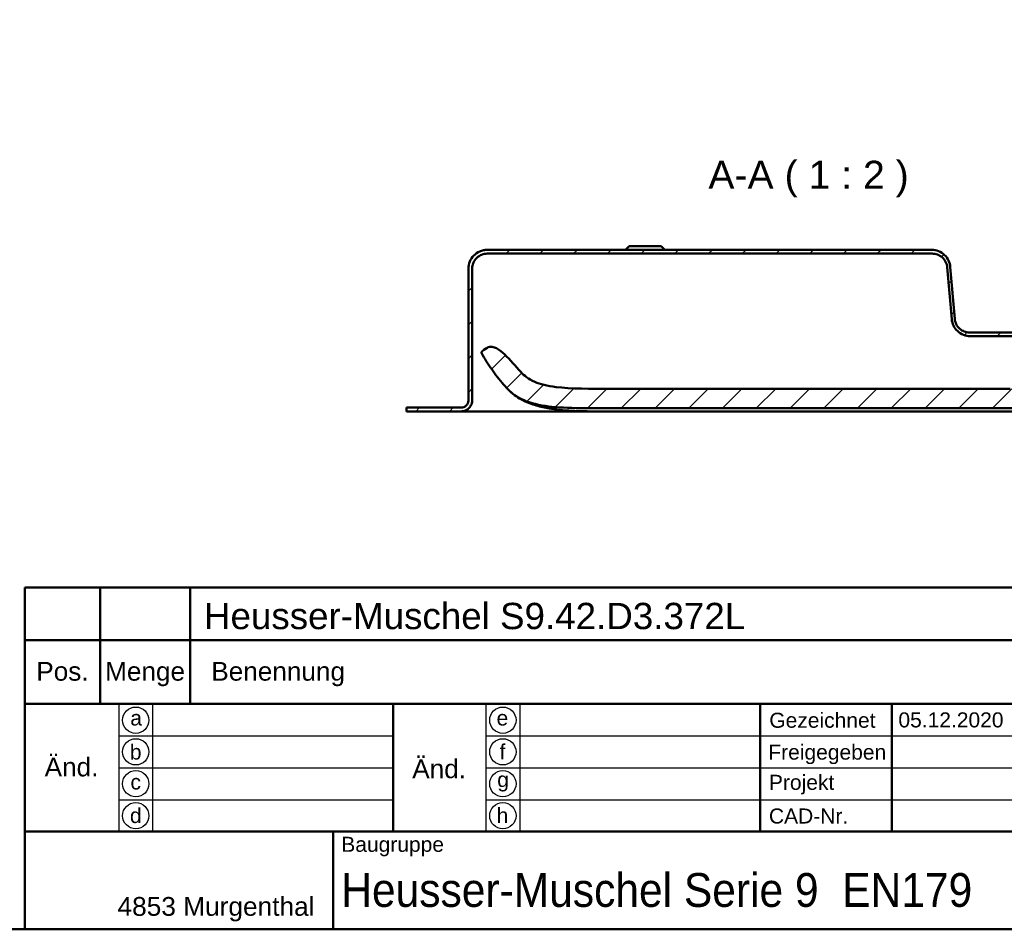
# Model space of a CAD drawing. Header units: millimetres. Extents: x 20 to 833, y 20 to 574.
# Tile 8 of 12: x 439 to 701, y 20 to 262. Entities that reach past the tile are written whole.
import ezdxf
from ezdxf.enums import TextEntityAlignment as Align

# ---------------------------------------------------------------- set-up
doc = ezdxf.new("R2010")
doc.units = ezdxf.units.MM
doc.header["$LTSCALE"] = 2
doc.layers.add('Schraffur', color=179, linetype='Continuous', lineweight=9, true_color=0x1e1e47)
for name, color, linetype, lineweight in [('Sichtbare Kanten(DIN)', 7, 'Continuous', 50), ('Skizziergeometrie(DIN)', 7, 'Continuous', 50), ('Skizzierlinie(DIN)', 7, 'Continuous', 25), ('Symbole(DIN)', 7, 'Continuous', 25)]:
    doc.layers.add(name, color=color, linetype=linetype, lineweight=lineweight)
doc.styles.add('Aktuell-DIN', font='arial.ttf')
doc.styles.add('Aktuell-DINGroßer Text', font='arial.ttf')
doc.styles.add('Textstil10', font='arial.ttf')
doc.styles.add('Textstil41', font='arial.ttf', dxfattribs={"width": 0.8})
doc.styles.add('Textstil83', font='arial.ttf', dxfattribs={"width": 0.8})

# ---------------------------------------------------------------- blocks, each defined once
blk = doc.blocks.new('Ränder Standardrahmen')
at = {"layer": 'Skizziergeometrie(DIN)', "flags": 128}
blk.add_lwpolyline([(10, 10), (10, 287), (410, 287), (410, 10), (10, 10)], dxfattribs=at)
blk = doc.blocks.new('Schriftfelder Heusser')
at = {"layer": 'Skizziergeometrie(DIN)'}
for p, q in [((101, 229.92), (101, 236.92)), ((101, 236.92), (291, 236.92)), ((111, 229.92), (111, 236.92)), ((123, 229.92), (123, 236.92)), ((101, 191.42), (101, 229.92)), ((101, 229.92), (291, 229.92)), ((111, 229.92), (111, 221.42)), ((123, 229.92), (123, 221.42)), ((101, 221.42), (291, 221.42)), ((150, 221.42), (150, 204.42)), ((198.85, 221.42), (198.85, 204.42)), ((216.35, 221.42), (216.35, 204.42)), ((101, 204.42), (291, 204.42)), ((142, 204.42), (142, 191.42)), ((291, 191.42), (101, 191.42))]:
    blk.add_line(p, q, dxfattribs=at)
at = {"layer": 'Skizzierlinie(DIN)'}
for p, q in [((113.5, 221.42), (113.5, 204.42)), ((118, 221.42), (118, 204.42)), ((162.35, 221.42), (162.35, 204.42)), ((166.85, 221.42), (166.85, 204.42)), ((113.5, 217.17), (150, 217.17)), ((162.35, 217.17), (278, 217.17)), ((113.5, 212.92), (150, 212.92)), ((162.35, 212.92), (278, 212.92)), ((113.5, 208.67), (150, 208.67)), ((162.35, 208.67), (278, 208.67))]:
    blk.add_line(p, q, dxfattribs=at)
for centre in [(115.75, 219.25), (164.6, 219.25), (115.75, 215.04), (164.6, 215.04), (115.75, 210.79), (164.6, 210.79), (115.75, 206.54), (164.6, 206.54)]:
    blk.add_circle(centre, 1.75, dxfattribs=at)
at = {"layer": 'Symbole(DIN)', "color": 179, "true_color": 0x262659, "style": 'Aktuell-DIN'}
for s, insert, char_height, attachment_point in [('Pos.', (106, 227), 2.489, 2), ('Menge', (117, 227), 2.489, 2), ('Benennung', (125.81, 225.38), 2.489, 4), ('\\fArial|b0|i0;Gezeichnet', (200.05, 219.23), 2, 4), ('\\fArial|b0|i0;a', (115.81, 219.53), 2, 5), ('\\fArial|b0|i0;e', (164.54, 219.53), 2, 5), ('\\fArial|b0|i0;b', (115.75, 215), 2, 5), ('\\fArial|b0|i0;f', (164.55, 215.06), 2, 5), ('\\fArial|b0|i0;Freigegeben', (199.92, 216), 2, 1), ('\\fArial|b0|i0;c', (115.75, 211.01), 2, 5), ('\\fArial|b0|i0;g', (164.63, 211.05), 2, 5), ('\\fArial|b0|i0;Projekt', (200, 211.98), 2, 1), ('\\fArial|b0|i0;d', (115.76, 206.55), 2, 5), ('\\fArial|b0|i0;h', (164.55, 206.57), 2, 5), ('\\fArial|b0|i0;CAD-Nr.', (200, 207.5), 2, 1), ('\\fArial|b0|i0;\\H2.0000;Baugruppe', (143.1, 203.73), 2, 1), ('\\fArial|b0|i0;\\H2.5000;4853 Murgenthal', (113.33, 192.46), 2.5, 7)]:
    blk.add_mtext(s, dxfattribs=dict(at, insert=insert, char_height=char_height, attachment_point=attachment_point))
at = {"layer": 'Symbole(DIN)', "color": 179, "true_color": 0x262659, "char_height": 2.489, "width": 12.3494, "attachment_point": 5, "style": 'Aktuell-DIN'}
for insert in [(107.21, 213), (156.12, 212.76)]:
    blk.add_mtext('Änd.', dxfattribs=dict(at, insert=insert))
at = {"layer": 'Symbole(DIN)', "color": 7, "insert": (143.1, 196.62), "char_height": 4.5, "width": 90.18, "attachment_point": 4, "style": 'Aktuell-DIN'}
blk.add_mtext('\\fArial|b0|i0;\\W0.90;\\H4.5000;Heusser-Muschel Serie 9  EN179', dxfattribs=at)
at = {"layer": 'Symbole(DIN)', "color": 179, "true_color": 0x262659, "style": 'Textstil10'}
blk.add_attdef('ERSTELLUNGSDATUM_001', (217.23, 218.29), '', height=2, dxfattribs=at)
at = {"layer": 'Symbole(DIN)', "color": 179, "true_color": 0x262659}
for tag, height, style, p in [('AUTOR', 2.49, 'Aktuell-DIN', (240.03, 219.26)), ('KONTROLLDATUM', 2, 'Textstil10', (217.42, 215.04)), ('KONTROLLIERT_VON', 2, 'Textstil10', (239.98, 215.05))]:
    blk.add_attdef(tag, text='', height=height, dxfattribs=dict(at, style=style)).set_placement(p, align=Align.MIDDLE_LEFT)
at = {"layer": 'Symbole(DIN)', "color": 7, "style": 'Textstil83', "width": 0.8}
blk.add_attdef('Anfänglicher_Ansichtsmaßstab_001', (281.57, 213.34), '', height=2.3, dxfattribs=at)
at = {"layer": 'Symbole(DIN)', "color": 179, "true_color": 0x262659, "style": 'Textstil10'}
blk.add_attdef('PROJEKT', text='', height=2, dxfattribs=at).set_placement((217.77, 209.72), align=Align.BOTTOM_LEFT)
at = {"layer": 'Symbole(DIN)', "color": 7, "style": 'Textstil41', "width": 0.8}
blk.add_attdef('STATUS', text='', height=5, dxfattribs=at).set_placement((284.53, 195.86), align=Align.MIDDLE_CENTER)

msp = doc.modelspace()

# ---------------------------------------------------------------- hatches: boundary and pattern name
at = {"layer": 'Schraffur'}
h = msp.add_hatch(dxfattribs=at)
h.set_pattern_fill('ANSI31', color=256, scale=50.8, style=0)
h.set_pattern_definition([(45, (0, 0), (-4.49013, 4.49013), [])])
edge = h.paths.add_edge_path()
edge.add_spline(control_points=[(745.054, 177.87), (745.332, 177.87), (745.609, 177.842), (746.145, 177.729), (746.402, 177.647), (747.132, 177.329), (747.569, 177.025), (748.289, 176.278), (748.571, 175.845), (748.956, 174.893), (749.054, 174.386), (749.054, 173.87)], knot_values=[-0.6314442, -0.6314442, -0.6314442, -0.6314442, -0.5478443, -0.5478443, -0.4667749, -0.4667749, -0.3085769, -0.3085769, -0.1547676, -0.1547676, 0, 0, 0, 0], degree=3, periodic=0)
edge.add_line((749.054, 173.87), (749.054, 160.87))
edge.add_spline(control_points=[(749.054, 160.87), (749.054, 160.661), (749.075, 160.454), (749.16, 160.051), (749.221, 159.858), (749.46, 159.311), (749.688, 158.984), (750.248, 158.444), (750.573, 158.232), (751.286, 157.943), (751.667, 157.87), (752.054, 157.87)], knot_values=[-0.4735831, -0.4735831, -0.4735831, -0.4735831, -0.4108832, -0.4108832, -0.3500812, -0.3500812, -0.2314327, -0.2314327, -0.1160757, -0.1160757, -0.0000071, -0.0000071, -0.0000071, -0.0000071], degree=3, periodic=0)
edge.add_line((752.054, 157.87), (755.554, 157.87))
edge.add_line((755.554, 157.87), (755.554, 158.84))
edge.add_line((755.554, 158.84), (754.554, 158.84))
edge.add_line((754.554, 158.84), (754.554, 158.87))
edge.add_line((754.554, 158.87), (752.054, 158.87))
edge.add_spline(control_points=[(752.054, 158.87), (751.915, 158.87), (751.776, 158.884), (751.508, 158.941), (751.379, 158.982), (751.015, 159.141), (750.796, 159.293), (750.436, 159.666), (750.295, 159.883), (750.103, 160.358), (750.054, 160.612), (750.054, 160.87)], knot_values=[-0.3157143, -0.3157143, -0.3157143, -0.3157143, -0.2739221, -0.2739221, -0.2333875, -0.2333875, -0.1542884, -0.1542884, -0.0773838, -0.0773838, 0, 0, 0, 0], degree=3, periodic=0)
edge.add_line((750.054, 160.87), (750.054, 173.87))
edge.add_spline(control_points=[(750.054, 173.87), (750.054, 174.218), (750.018, 174.564), (749.877, 175.234), (749.775, 175.556), (749.377, 176.468), (748.997, 177.014), (748.063, 177.914), (747.522, 178.266), (746.333, 178.748), (745.699, 178.87), (745.054, 178.87)], knot_values=[-0.7893052, -0.7893052, -0.7893052, -0.7893052, -0.6848053, -0.6848053, -0.5834686, -0.5834686, -0.3857211, -0.3857211, -0.1934595, -0.1934595, 0, 0, 0, 0], degree=3, periodic=0)
edge.add_line((745.054, 178.87), (736.054, 178.87))
edge.add_line((736.054, 178.87), (736.054, 180.37))
edge.add_line((736.054, 180.37), (735.554, 180.37))
edge.add_line((735.554, 180.37), (735.554, 177.07))
edge.add_line((735.554, 177.07), (735.054, 177.07))
edge.add_line((735.054, 177.07), (735.054, 177.87))
edge.add_line((735.054, 177.87), (732.054, 177.87))
edge.add_line((732.054, 177.87), (732.054, 177.07))
edge.add_line((732.054, 177.07), (732.804, 177.07))
edge.add_line((732.804, 177.07), (732.604, 176.87))
edge.add_line((732.604, 176.87), (732.604, 172.07))
edge.add_line((732.604, 172.07), (732.804, 171.87))
edge.add_line((732.804, 171.87), (732.554, 171.87))
edge.add_line((732.554, 171.87), (732.554, 176.67))
edge.add_line((732.554, 176.67), (732.354, 176.87))
edge.add_line((732.354, 176.87), (731.254, 176.87))
edge.add_line((731.254, 176.87), (731.054, 176.67))
edge.add_line((731.054, 176.67), (731.054, 178.07))
edge.add_line((731.054, 178.07), (732.804, 178.07))
edge.add_line((732.804, 178.07), (732.804, 178.97))
edge.add_line((732.804, 178.97), (730.604, 178.97))
edge.add_line((730.604, 178.97), (730.604, 178.07))
edge.add_line((730.604, 178.07), (730.154, 178.07))
edge.add_line((730.154, 178.07), (730.154, 179.17))
edge.add_line((730.154, 179.17), (731.054, 179.17))
edge.add_line((731.054, 179.17), (731.054, 179.87))
edge.add_line((731.054, 179.87), (730.054, 180.87))
edge.add_line((730.054, 180.87), (727.604, 180.87))
edge.add_line((727.604, 180.87), (727.604, 168.87))
edge.add_line((727.604, 168.87), (738.177, 168.87))
edge.add_spline(control_points=[(738.177, 168.87), (738.191, 168.87), (738.205, 168.871), (738.232, 168.877), (738.245, 168.881), (738.281, 168.897), (738.303, 168.912), (738.339, 168.949), (738.353, 168.971), (738.372, 169.019), (738.377, 169.044), (738.377, 169.07)], knot_values=[-0.0315719, -0.0315719, -0.0315719, -0.0315719, -0.0273918, -0.0273918, -0.0233382, -0.0233382, -0.0154284, -0.0154284, -0.0077381, -0.0077381, 0, 0, 0, 0], degree=3, periodic=0)
edge.add_line((738.377, 169.07), (738.377, 177.371))
edge.add_line((738.377, 177.371), (737.493, 177.371))
edge.add_line((737.493, 177.371), (737.493, 170.87))
edge.add_line((737.493, 170.87), (734.354, 170.87))
edge.add_line((734.354, 170.87), (734.554, 171.07))
edge.add_line((734.554, 171.07), (734.554, 171.67))
edge.add_line((734.554, 171.67), (734.354, 171.87))
edge.add_line((734.354, 171.87), (734.654, 171.87))
edge.add_line((734.654, 171.87), (734.654, 171.37))
edge.add_line((734.654, 171.37), (734.754, 171.27))
edge.add_line((734.754, 171.27), (736.854, 171.27))
edge.add_line((736.854, 171.27), (737.054, 171.47))
edge.add_line((737.054, 171.47), (737.054, 177.87))
edge.add_line((737.054, 177.87), (745.054, 177.87))
h.paths.add_polyline_path([(731.054, 171.07), (731.254, 170.87), (731.054, 170.87)], flags=0)
edge = h.paths.add_edge_path()
edge.add_spline(control_points=[(559.054, 195.87), (559.054, 196.148), (559.082, 196.425), (559.195, 196.961), (559.277, 197.219), (559.595, 197.948), (559.899, 198.385), (560.646, 199.105), (561.079, 199.387), (562.031, 199.772), (562.538, 199.87), (563.054, 199.87)], knot_values=[-0.6314442, -0.6314442, -0.6314442, -0.6314442, -0.5478443, -0.5478443, -0.4667749, -0.4667749, -0.3085769, -0.3085769, -0.1547676, -0.1547676, 0, 0, 0, 0], degree=3, periodic=0)
edge.add_line((563.054, 199.87), (681.456, 199.87))
edge.add_spline(control_points=[(681.456, 199.87), (681.944, 199.87), (682.424, 199.782), (683.319, 199.442), (683.726, 199.197), (684.468, 198.552), (684.788, 198.143), (685.255, 197.228), (685.396, 196.732), (685.441, 196.219)], knot_values=[-0.5965767, -0.5965767, -0.5965767, -0.5965767, -0.4502726, -0.4502726, -0.3087981, -0.3087981, -0.1544759, -0.1544759, 0, 0, 0, 0], degree=3, periodic=0)
edge.add_line((685.441, 196.219), (686.647, 182.434))
edge.add_spline(control_points=[(686.647, 182.434), (686.7, 181.827), (686.861, 181.238), (687.383, 180.161), (687.732, 179.681), (688.617, 178.827), (689.16, 178.474), (690.351, 177.992), (690.984, 177.87), (691.628, 177.87)], knot_values=[-0.7457209, -0.7457209, -0.7457209, -0.7457209, -0.5628408, -0.5628408, -0.3859976, -0.3859976, -0.1930948, -0.1930948, 0, 0, 0, 0], degree=3, periodic=0)
edge.add_line((691.628, 177.87), (709.054, 177.87))
edge.add_line((709.054, 177.87), (709.054, 171.47))
edge.add_line((709.054, 171.47), (709.254, 171.27))
edge.add_line((709.254, 171.27), (711.354, 171.27))
edge.add_line((711.354, 171.27), (711.454, 171.37))
edge.add_line((711.454, 171.37), (711.454, 171.87))
edge.add_line((711.454, 171.87), (711.754, 171.87))
edge.add_line((711.754, 171.87), (711.554, 171.67))
edge.add_line((711.554, 171.67), (711.554, 171.07))
edge.add_line((711.554, 171.07), (711.754, 170.87))
edge.add_line((711.754, 170.87), (708.893, 170.87))
edge.add_line((708.893, 170.87), (708.893, 177.371))
edge.add_line((708.893, 177.371), (708.191, 177.371))
edge.add_line((708.191, 177.371), (708.191, 169.859))
edge.add_spline(control_points=[(708.191, 169.859), (708.191, 168.731), (708.191, 167.649), (707.827, 166.266), (707.658, 165.852), (707.172, 165.133), (706.879, 164.846), (706.089, 164.328), (705.593, 164.153), (704.197, 163.859), (703.215, 163.859), (702.191, 163.859)], knot_values=[-1.1173827, -1.1173827, -1.1173827, -1.1173827, -0.7826773, -0.7826773, -0.6296804, -0.6296804, -0.4865248, -0.4865248, -0.3073079, -0.3073079, 0, 0, 0, 0], degree=3, periodic=0)
edge.add_line((702.191, 163.859), (596.339, 163.859))
edge.add_spline(control_points=[(596.339, 163.859), (590.326, 163.859), (585.329, 163.859), (579.006, 164.64), (577.168, 165.083), (573.918, 166.481), (572.902, 167.409), (572.03, 168.307)], knot_values=[-1.2266395, -1.2266395, -1.2266395, -1.2266395, -0.691815, -0.691815, -0.3753769, -0.3753769, 0, 0, 0, 0], degree=3, periodic=0)
edge.add_spline(control_points=[(572.03, 168.307), (570.507, 169.877), (569.146, 171.654), (567.062, 173.612), (566.291, 174.264), (565.138, 174.859), (564.758, 175.01), (564.06, 175.122), (563.829, 175.098), (563.383, 175), (563.182, 174.877), (563.01, 174.772)], knot_values=[-0.5002157, -0.5002157, -0.5002157, -0.5002157, -0.239433, -0.239433, -0.1386584, -0.1386584, -0.0961606, -0.0961606, -0.0604717, -0.0604717, 0, 0, 0, 0], degree=3, periodic=0)
edge.add_line((563.01, 174.772), (562.143, 174.242))
edge.add_spline(control_points=[(562.143, 174.242), (561.992, 174.15), (561.838, 174.056), (561.672, 173.887), (561.627, 173.828), (561.565, 173.699), (561.549, 173.634), (561.541, 173.478), (561.558, 173.392), (561.632, 173.167), (561.712, 173.025), (561.792, 172.887)], knot_values=[-0.173679, -0.173679, -0.173679, -0.173679, -0.1215687, -0.1215687, -0.0978776, -0.0978776, -0.0757948, -0.0757948, -0.0479673, -0.0479673, -0.0000083, -0.0000083, -0.0000083, -0.0000083], degree=3, periodic=0)
edge.add_spline(control_points=[(561.792, 172.887), (562.652, 171.389), (563.588, 169.939), (565.605, 167.152), (566.68, 165.82), (567.827, 164.547)], knot_values=[-1.0323292, -1.0323292, -1.0323292, -1.0323292, -0.5141271, -0.5141271, 0, 0, 0, 0], degree=3, periodic=0)
edge.add_spline(control_points=[(567.827, 164.547), (568.747, 163.524), (569.836, 162.402), (573.162, 160.545), (575.102, 159.907), (582.112, 158.686), (587.966, 158.686), (596.339, 158.686)], knot_values=[-5.3413361, -5.3413361, -5.3413361, -5.3413361, -3.87583, -3.87583, -2.5120678, -2.5120678, 0, 0, 0, 0], degree=3, periodic=0)
edge.add_line((596.339, 158.686), (723.193, 158.686))
edge.add_spline(control_points=[(723.193, 158.686), (724.373, 158.686), (725.552, 158.683), (727.819, 158.703), (729.063, 158.726), (730.195, 158.799)], knot_values=[-0.7098031, -0.7098031, -0.7098031, -0.7098031, -0.3402859, -0.3402859, 0, 0, 0, 0], degree=3, periodic=0)
edge.add_spline(control_points=[(730.195, 158.799), (730.684, 158.831), (731.176, 158.873), (732.101, 158.977), (732.542, 159.038), (732.977, 159.114)], knot_values=[-0.2798728, -0.2798728, -0.2798728, -0.2798728, -0.1329255, -0.1329255, -0.0006485, -0.0006485, -0.0006485, -0.0006485], degree=3, periodic=0)
edge.add_spline(control_points=[(732.977, 159.114), (733.573, 159.217), (734.202, 159.354), (735.482, 159.558), (736.117, 159.625), (736.754, 159.605)], knot_values=[-0.3871808, -0.3871808, -0.3871808, -0.3871808, -0.1911567, -0.1911567, -0.0000253, -0.0000253, -0.0000253, -0.0000253], degree=3, periodic=0)
edge.add_spline(control_points=[(736.754, 159.605), (736.813, 159.603), (736.859, 159.601), (736.954, 159.619), (736.996, 159.638), (737.049, 159.662)], knot_values=[-0.0353068, -0.0353068, -0.0353068, -0.0353068, -0.0174814, -0.0174814, 0, 0, 0, 0], degree=3, periodic=0)
edge.add_line((737.049, 159.662), (737.618, 159.918))
edge.add_spline(control_points=[(737.618, 159.918), (737.755, 159.98), (737.89, 160.041), (738.086, 160.169), (738.154, 160.226), (738.266, 160.369), (738.305, 160.45), (738.377, 160.706), (738.377, 160.896), (738.377, 161.094)], knot_values=[-0.1648838, -0.1648838, -0.1648838, -0.1648838, -0.1216166, -0.1216166, -0.0914552, -0.0914552, -0.0593217, -0.0593217, -0.0000025, -0.0000025, -0.0000025, -0.0000025], degree=3, periodic=0)
edge.add_line((738.377, 161.094), (738.377, 162.67))
edge.add_spline(control_points=[(738.377, 162.67), (738.377, 162.684), (738.376, 162.698), (738.37, 162.725), (738.366, 162.738), (738.35, 162.774), (738.335, 162.796), (738.298, 162.832), (738.276, 162.846), (738.228, 162.865), (738.203, 162.87), (738.177, 162.87)], knot_values=[-0.0315719, -0.0315719, -0.0315719, -0.0315719, -0.0273922, -0.0273922, -0.0233389, -0.0233389, -0.0154291, -0.0154291, -0.0077385, -0.0077385, 0, 0, 0, 0], degree=3, periodic=0)
edge.add_line((738.177, 162.87), (727.604, 162.87))
edge.add_line((727.604, 162.87), (727.604, 160.87))
edge.add_line((727.604, 160.87), (718.504, 160.87))
edge.add_line((718.504, 160.87), (718.504, 180.87))
edge.add_line((718.504, 180.87), (716.054, 180.87))
edge.add_line((716.054, 180.87), (715.054, 179.87))
edge.add_line((715.054, 179.87), (715.054, 179.17))
edge.add_line((715.054, 179.17), (715.954, 179.17))
edge.add_line((715.954, 179.17), (715.954, 178.07))
edge.add_line((715.954, 178.07), (715.054, 178.07))
edge.add_line((715.054, 178.07), (715.054, 176.67))
edge.add_line((715.054, 176.67), (714.854, 176.87))
edge.add_line((714.854, 176.87), (713.754, 176.87))
edge.add_line((713.754, 176.87), (713.554, 176.67))
edge.add_line((713.554, 176.67), (713.554, 171.87))
edge.add_line((713.554, 171.87), (713.304, 171.87))
edge.add_line((713.304, 171.87), (713.504, 172.07))
edge.add_line((713.504, 172.07), (713.504, 176.87))
edge.add_line((713.504, 176.87), (713.304, 177.07))
edge.add_line((713.304, 177.07), (714.054, 177.07))
edge.add_line((714.054, 177.07), (714.054, 177.87))
edge.add_line((714.054, 177.87), (711.054, 177.87))
edge.add_line((711.054, 177.87), (711.054, 177.07))
edge.add_line((711.054, 177.07), (710.554, 177.07))
edge.add_line((710.554, 177.07), (710.554, 180.37))
edge.add_line((710.554, 180.37), (710.054, 180.37))
edge.add_line((710.054, 180.37), (710.054, 178.87))
edge.add_line((710.054, 178.87), (691.424, 178.87))
edge.add_spline(control_points=[(691.424, 178.87), (690.935, 178.87), (690.453, 178.958), (689.556, 179.301), (689.149, 179.547), (688.407, 180.194), (688.088, 180.604), (687.623, 181.52), (687.483, 182.016), (687.439, 182.529)], knot_values=[-0.5973968, -0.5973968, -0.5973968, -0.5973968, -0.4506663, -0.4506663, -0.3087924, -0.3087924, -0.1544816, -0.1544816, 0, 0, 0, 0], degree=3, periodic=0)
edge.add_line((687.439, 182.529), (686.262, 196.296))
edge.add_spline(control_points=[(686.262, 196.296), (686.21, 196.905), (686.049, 197.495), (685.527, 198.576), (685.178, 199.058), (684.292, 199.913), (683.748, 200.266), (682.558, 200.748), (681.924, 200.87), (681.281, 200.87)], knot_values=[-0.7467461, -0.7467461, -0.7467461, -0.7467461, -0.5633329, -0.5633329, -0.3859905, -0.3859905, -0.193102, -0.193102, 0, 0, 0, 0], degree=3, periodic=0)
edge.add_line((681.281, 200.87), (563.054, 200.87))
edge.add_spline(control_points=[(563.054, 200.87), (562.706, 200.87), (562.36, 200.834), (561.69, 200.694), (561.368, 200.591), (560.456, 200.193), (559.91, 199.813), (559.01, 198.88), (558.657, 198.338), (558.176, 197.149), (558.054, 196.515), (558.054, 195.87)], knot_values=[-0.7893052, -0.7893052, -0.7893052, -0.7893052, -0.6848053, -0.6848053, -0.5834686, -0.5834686, -0.3857211, -0.3857211, -0.1934595, -0.1934595, 0, 0, 0, 0], degree=3, periodic=0)
edge.add_line((558.054, 195.87), (558.054, 160.87))
edge.add_spline(control_points=[(558.054, 160.87), (558.054, 160.731), (558.04, 160.592), (557.983, 160.324), (557.942, 160.196), (557.783, 159.831), (557.631, 159.613), (557.258, 159.253), (557.041, 159.111), (556.565, 158.919), (556.312, 158.87), (556.054, 158.87)], knot_values=[-0.3157221, -0.3157221, -0.3157221, -0.3157221, -0.2739221, -0.2739221, -0.2333875, -0.2333875, -0.1542884, -0.1542884, -0.0773838, -0.0773838, -0.000002, -0.000002, -0.000002, -0.000002], degree=3, periodic=0)
edge.add_line((556.054, 158.87), (541.554, 158.87))
edge.add_line((541.554, 158.87), (541.554, 157.87))
edge.add_line((541.554, 157.87), (556.054, 157.87))
edge.add_spline(control_points=[(556.054, 157.87), (556.262, 157.87), (556.47, 157.891), (556.872, 157.976), (557.065, 158.038), (557.613, 158.276), (557.94, 158.504), (558.48, 159.064), (558.691, 159.389), (558.98, 160.103), (559.054, 160.483), (559.054, 160.87)], knot_values=[-0.4735814, -0.4735814, -0.4735814, -0.4735814, -0.4108832, -0.4108832, -0.3500812, -0.3500812, -0.2314327, -0.2314327, -0.1160757, -0.1160757, 0, 0, 0, 0], degree=3, periodic=0)
edge.add_line((559.054, 160.87), (559.054, 195.87))
h.paths.add_polyline_path([(714.854, 170.87), (715.054, 171.07), (715.054, 170.87)], flags=0)

# ---------------------------------------------------------------- linework, layer by layer
at = {"layer": 'Sichtbare Kanten(DIN)'}
for p, q in [((600.804, 201.87), (599.804, 200.87)), ((600.804, 201.87), (609.304, 201.87)), ((609.304, 201.87), (610.304, 200.87)), ((681.281, 200.87), (563.054, 200.87)), ((563.054, 199.87), (681.456, 199.87)), ((558.054, 195.87), (558.054, 160.87)), ((558.054, 160.87), (558.054, 195.87)), ((559.054, 160.87), (559.054, 195.87)), ((685.441, 196.219), (686.647, 182.434)), ((687.439, 182.529), (686.262, 196.296)), ((710.054, 178.87), (691.424, 178.87)), ((691.628, 177.87), (709.054, 177.87)), ((563.01, 174.772), (562.143, 174.242)), ((702.191, 163.859), (596.339, 163.859)), ((558.054, 160.87), (558.054, 160.87)), ((556.054, 158.87), (541.554, 158.87)), ((541.554, 158.87), (541.554, 157.87)), ((541.554, 158.84), (541.554, 158.84)), ((541.554, 157.87), (541.554, 158.84)), ((541.554, 157.87), (556.054, 157.87)), ((556.078, 157.87), (581.592, 157.87)), ((581.592, 157.87), (726.515, 157.87)), ((596.339, 158.686), (723.193, 158.686))]:
    msp.add_line(p, q, dxfattribs=at)
for points, degree, knots in [([(563.054, 200.87), (562.706, 200.87), (562.36, 200.834), (561.69, 200.694), (561.368, 200.591), (560.456, 200.193), (559.91, 199.813), (559.01, 198.88), (558.657, 198.338), (558.176, 197.149), (558.054, 196.515), (558.054, 195.87)], 3, [-0.78930523, -0.78930523, -0.78930523, -0.78930523, -0.68480532, -0.68480532, -0.58346864, -0.58346864, -0.38572109, -0.38572109, -0.19345948, -0.19345948, 0, 0, 0, 0]), ([(559.054, 195.87), (559.054, 196.148), (559.082, 196.425), (559.195, 196.961), (559.277, 197.219), (559.595, 197.948), (559.899, 198.385), (560.646, 199.105), (561.079, 199.387), (562.031, 199.772), (562.538, 199.87), (563.054, 199.87)], 3, [-0.63144419, -0.63144419, -0.63144419, -0.63144419, -0.54784426, -0.54784426, -0.46677491, -0.46677491, -0.30857687, -0.30857687, -0.15476759, -0.15476759, 0, 0, 0, 0]), ([(686.262, 196.296), (686.21, 196.905), (686.049, 197.495), (685.527, 198.576), (685.178, 199.058), (684.292, 199.913), (683.748, 200.266), (682.558, 200.748), (681.924, 200.87), (681.281, 200.87)], 3, [-0.74674606, -0.74674606, -0.74674606, -0.74674606, -0.56333292, -0.56333292, -0.38599047, -0.38599047, -0.19310203, -0.19310203, -0.00000002, -0.00000002, -0.00000002, -0.00000002]), ([(681.456, 199.87), (681.944, 199.87), (682.424, 199.782), (683.319, 199.442), (683.726, 199.197), (684.468, 198.552), (684.788, 198.143), (685.255, 197.228), (685.396, 196.732), (685.441, 196.219)], 3, [-0.59657674, -0.59657674, -0.59657674, -0.59657674, -0.45027262, -0.45027262, -0.30879806, -0.30879806, -0.15447588, -0.15447588, 0, 0, 0, 0]), ([(686.647, 182.434), (686.7, 181.827), (686.861, 181.238), (687.383, 180.161), (687.732, 179.681), (688.617, 178.827), (689.16, 178.474), (690.351, 177.992), (690.984, 177.87), (691.628, 177.87)], 3, [-0.74572093, -0.74572093, -0.74572093, -0.74572093, -0.56284077, -0.56284077, -0.38599757, -0.38599757, -0.19309485, -0.19309485, 0, 0, 0, 0]), ([(691.424, 178.87), (690.935, 178.87), (690.453, 178.958), (689.556, 179.301), (689.149, 179.547), (688.407, 180.194), (688.088, 180.604), (687.623, 181.52), (687.483, 182.016), (687.439, 182.529)], 3, [-0.59739683, -0.59739683, -0.59739683, -0.59739683, -0.45066634, -0.45066634, -0.30879238, -0.30879238, -0.15448162, -0.15448162, 0, 0, 0, 0]), ([(562.143, 174.242), (561.992, 174.15), (561.838, 174.056), (561.672, 173.887), (561.627, 173.828), (561.565, 173.699), (561.549, 173.634), (561.541, 173.478), (561.558, 173.392), (561.632, 173.167), (561.712, 173.025), (561.792, 172.887)], 3, [-0.17367895, -0.17367895, -0.17367895, -0.17367895, -0.12156866, -0.12156866, -0.09787758, -0.09787758, -0.07579482, -0.07579482, -0.04796725, -0.04796725, -0.00000831, -0.00000831, -0.00000831, -0.00000831]), ([(572.03, 168.307), (570.507, 169.877), (569.146, 171.654), (567.062, 173.612), (566.291, 174.264), (565.138, 174.859), (564.758, 175.01), (564.06, 175.122), (563.829, 175.098), (563.383, 175), (563.182, 174.877), (563.01, 174.772)], 3, [-0.50021574, -0.50021574, -0.50021574, -0.50021574, -0.23943298, -0.23943298, -0.13865835, -0.13865835, -0.09616056, -0.09616056, -0.06047166, -0.06047166, 0, 0, 0, 0]), ([(561.792, 172.887), (562.652, 171.389), (563.588, 169.939), (565.605, 167.152), (566.68, 165.82), (567.827, 164.547)], 3, [-1.0323292, -1.0323292, -1.0323292, -1.0323292, -0.5141271, -0.5141271, 0, 0, 0, 0]), ([(596.339, 163.859), (590.326, 163.859), (585.329, 163.859), (579.006, 164.64), (577.168, 165.083), (573.918, 166.481), (572.902, 167.409), (572.03, 168.307)], 3, [-1.2266395, -1.2266395, -1.2266395, -1.2266395, -0.691815, -0.691815, -0.3753769, -0.3753769, 0, 0, 0, 0]), ([(567.827, 164.547), (568.747, 163.524), (569.836, 162.402), (573.162, 160.545), (575.102, 159.907), (582.112, 158.686), (587.966, 158.686), (596.339, 158.686)], 3, [-5.3413361, -5.3413361, -5.3413361, -5.3413361, -3.87583, -3.87583, -2.5120678, -2.5120678, 0, 0, 0, 0]), ([(568.269, 164.065), (569.266, 163.005), (570.408, 162.028), (571.665, 161.277), (572.493, 160.782), (573.365, 160.372), (574.262, 160.027), (574.84, 159.806), (575.428, 159.612), (576.022, 159.44), (576.617, 159.268), (577.218, 159.119), (577.823, 158.988), (578.428, 158.857), (579.036, 158.744), (579.647, 158.646), (580.258, 158.547), (580.871, 158.463), (581.485, 158.39), (585.786, 157.882), (590.144, 157.877), (594.482, 157.872), (595.101, 157.871), (595.721, 157.871), (596.339, 157.871)], 3, [0.0656897, 0.0656897, 0.0656897, 0.0656897, 0.5045898, 0.5045898, 0.5045898, 0.7934328, 0.7934328, 0.7934328, 0.979333, 0.979333, 0.979333, 1.1652333, 1.1652333, 1.1652333, 1.3511335, 1.3511335, 1.3511335, 1.5370338, 1.5370338, 1.5370338, 2.8383356, 2.8383356, 2.8383356, 3.024121, 3.024121, 3.024121, 3.024121]), ([(558.054, 160.87), (558.054, 160.731), (558.04, 160.592), (557.983, 160.324), (557.942, 160.196), (557.783, 159.831), (557.631, 159.613), (557.258, 159.253), (557.041, 159.111), (556.565, 158.919), (556.312, 158.87), (556.054, 158.87)], 3, [-0.31572209, -0.31572209, -0.31572209, -0.31572209, -0.27392213, -0.27392213, -0.23338746, -0.23338746, -0.15428844, -0.15428844, -0.07738379, -0.07738379, -0.00000195, -0.00000195, -0.00000195, -0.00000195]), ([(556.054, 157.87), (556.262, 157.87), (556.47, 157.891), (556.872, 157.976), (557.065, 158.038), (557.613, 158.276), (557.94, 158.504), (558.48, 159.064), (558.691, 159.389), (558.98, 160.103), (559.054, 160.483), (559.054, 160.87)], 3, [-0.47358135, -0.47358135, -0.47358135, -0.47358135, -0.41088319, -0.41088319, -0.35008119, -0.35008119, -0.23143265, -0.23143265, -0.11607569, -0.11607569, 0, 0, 0, 0]), ([(556.054, 157.87), (556.054, 157.87), (556.054, 157.87), (556.054, 157.87), (556.054, 157.87), (556.054, 157.87), (556.055, 157.87), (556.058, 157.87), (556.064, 157.87), (556.078, 157.87)], 3, [18.94311531, 18.94311531, 18.94311531, 18.94311531, 18.97893752, 18.97893752, 19.00893239, 19.00893239, 19.03892725, 19.03892725, 19.18890158, 19.18890158, 19.18890158, 19.18890158]), ([(596.34, 157.871), (596.34, 157.871), (597.926, 157.871), (601.097, 157.871), (607.438, 157.871), (616.951, 157.871), (629.641, 157.871), (643.908, 157.871), (659.761, 157.871), (675.627, 157.871), (691.484, 157.871), (704.16, 157.871), (713.713, 157.871), (720.046, 157.871), (723.191, 157.871)], 5, [0, 0, 0, 0, 0, 0, 0.0001149, 0.7929364, 1.585758, 3.1714011, 4.7570442, 6.3426873, 7.9283304, 9.5139735, 11.0996166, 12.6881676, 12.6881676, 12.6881676, 12.6881676, 12.6881676, 12.6881676])]:
    msp.add_open_spline(points, degree=degree, knots=knots, dxfattribs=at)

# ---------------------------------------------------------------- block references
at = {"xscale": 2, "yscale": 2, "zscale": 2}
msp.add_blockref('Ränder Standardrahmen', (0, 0), dxfattribs=at)
ref = msp.add_blockref('Schriftfelder Heusser', (238, -362.833), dxfattribs=dict(xscale=2, yscale=2, zscale=2))
ref.add_attrib('ERSTELLUNGSDATUM_001', '05.12.2020', (672.46, 73.748), dxfattribs={"layer": 'Symbole(DIN)', "color": 179, "true_color": 0x262659, "height": 4, "style": 'Textstil10'})

# ---------------------------------------------------------------- texts
at = {"layer": 'Symbole(DIN)', "color": 7, "insert": (621.88, 214.87), "char_height": 7.4676, "attachment_point": 7, "style": 'Aktuell-DINGroßer Text'}
msp.add_mtext('A-A ( 1 : 2 )', dxfattribs=at)
at = {"layer": 'Symbole(DIN)', "color": 7, "insert": (487.659, 106.906), "char_height": 7, "width": 144.02821, "attachment_point": 1, "style": 'Aktuell-DIN'}
msp.add_mtext('{\\fArial|b0|i0;\\H7.0000;Heusser-Muschel S9.42.D3.372L}', dxfattribs=at)

doc.saveas('drawing.dxf')
